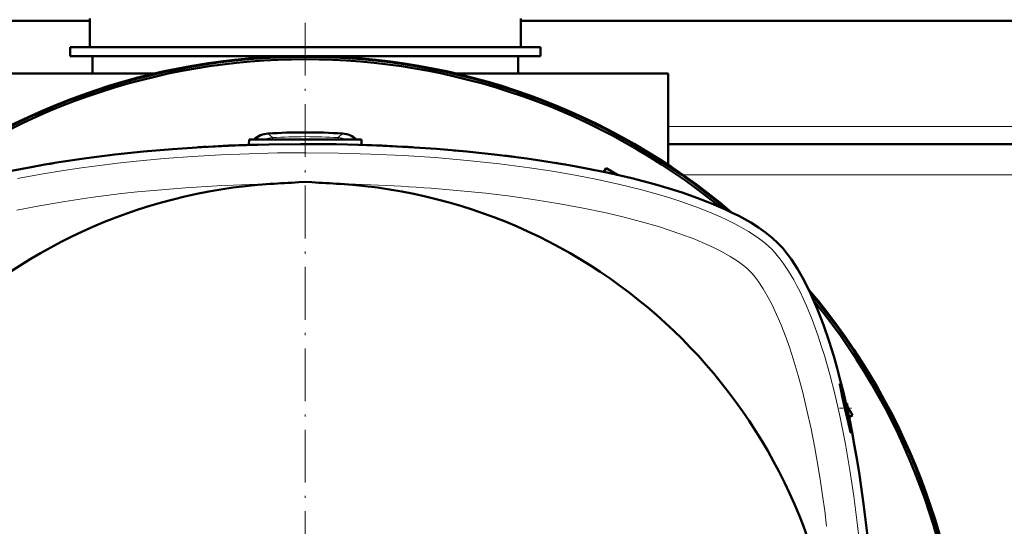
# Model space of a CAD drawing. Extents: x -1768 to 2122, y -1729 to 686.
# Tile 22 of 71: x -168 to 56, y -1201 to -1085. Entities that reach past the tile are written whole.
import ezdxf

# ---------------------------------------------------------------- set-up
doc = ezdxf.new("R2010")
doc.units = 0
doc.linetypes.add('DASHDOT', pattern=[18.5, 12, -3, 0.5, -3])

msp = doc.modelspace()

# ---------------------------------------------------------------- linework, layer by layer
at = {"color": 7, "lineweight": 50}
for p, q in [((-152.43, -1085.64), (-293.43, -1085.64)), ((-152.43, -1091.64), (-152.43, -1085.14)), ((-54.43, -1091.64), (-54.43, -1085.14)), ((347.57, -1085.64), (-54.43, -1085.64)), ((-156.93, -1091.64), (-103.43, -1091.64)), ((-156.93, -1091.64), (-156.93, -1093.64)), ((-103.43, -1091.64), (-152.43, -1091.64)), ((-103.43, -1091.64), (-49.93, -1091.64)), ((-54.43, -1091.64), (-103.43, -1091.64)), ((-49.93, -1091.64), (-49.93, -1093.64)), ((-156.93, -1093.64), (-103.43, -1093.64)), ((-151.83, -1097.64), (-151.83, -1093.64)), ((-103.43, -1093.64), (-49.93, -1093.64)), ((-55.03, -1093.64), (-55.03, -1097.64)), ((-185.93, -1097.64), (-137.81, -1097.64)), ((-69.06, -1097.64), (-20.93, -1097.64)), ((-20.93, -1118.37), (-20.93, -1097.64)), ((-116.19, -1112.64), (-116.25, -1113.84)), ((-116.19, -1112.64), (-103.44, -1112.64)), ((-103.44, -1112.64), (-90.69, -1112.64)), ((-90.69, -1112.64), (-90.64, -1113.84)), ((-126.69, -1114.31), (-127.79, -1114.38)), ((-125.92, -1114.27), (-126.69, -1114.31)), ((-115.07, -1113.81), (-116.17, -1113.84)), ((-113.97, -1113.78), (-115.07, -1113.81)), ((-103.44, -1113.64), (-104.54, -1113.64)), ((-102.34, -1113.64), (-103.44, -1113.64)), ((-91.82, -1113.81), (-92.92, -1113.78)), ((-90.72, -1113.84), (-91.03, -1113.83)), ((-80.19, -1114.31), (-81.29, -1114.25)), ((-79.09, -1114.38), (-80.19, -1114.31)), ((-68.57, -1115.18), (-69.67, -1115.08)), ((314.07, -1113.64), (-20.93, -1113.64)), ((-139.42, -1115.28), (-138.32, -1115.18)), ((-67.76, -1115.25), (-68.57, -1115.18)), ((-162.67, -1118.32), (-161.68, -1118.15)), ((-161.68, -1118.15), (-161.48, -1118.12)), ((-161.48, -1118.12), (-160.47, -1117.95)), ((-35.04, -1119.16), (-35.56, -1119.98)), ((-35.52, -1119.98), (-35.04, -1119.16)), ((-35.04, -1119.16), (-32.46, -1120.66)), ((-104.93, -1122.34), (-103.45, -1122.27)), ((-101.96, -1122.34), (-103.43, -1122.27)), ((19.82, -1172.65), (19.54, -1172.63)), ((19.82, -1172.65), (19.82, -1173.9)), ((19.82, -1173.13), (21.03, -1175.24)), ((20.21, -1175.71), (21.03, -1175.24)), ((21.03, -1175.24), (20.22, -1175.75))]:
    msp.add_line(p, q, dxfattribs=at)
at = {"color": 7, "linetype": 'DASHDOT', "lineweight": 18}
msp.add_line((-103.44, -1086.09), (-103.44, -1401.18), dxfattribs=at)
at = {"color": 7, "lineweight": 18}
for p, q in [((314.07, -1109.64), (-20.93, -1109.64)), ((-111.92, -1111.26), (-110.9, -1112.18)), ((-110.88, -1112.64), (-110.9, -1112.18)), ((-96.01, -1112.64), (-95.98, -1112.18)), ((-94.97, -1111.26), (-95.98, -1112.18)), ((310.72, -1120.64), (-17.59, -1120.64)), ((18.25, -1168.42), (18.25, -1168.91))]:
    msp.add_line(p, q, dxfattribs=at)
at = {"color": 7, "linetype": 'DASHDOT', "lineweight": 18, "ltscale": 0.036084}
msp.add_line((-103.44, -1112.52), (-103.44, -1113.96), dxfattribs=at)
at = {"color": 7, "linetype": 'DASHDOT', "lineweight": 18, "ltscale": 0.070773}
msp.add_line((18.02, -1173.64), (20.85, -1173.64), dxfattribs=at)
at = {"color": 7, "lineweight": 50}
for points in [[(-171.07, -1119.92), (-165.75, -1118.87), (-162.65, -1118.32), (-159.52, -1117.8), (-153.17, -1116.86), (-146.73, -1116.04), (-140.21, -1115.35), (-133.62, -1114.78), (-126.98, -1114.33), (-119.38, -1113.95), (-111.74, -1113.72), (-104.08, -1113.64), (-96.42, -1113.7), (-88.78, -1113.9), (-81.17, -1114.26), (-73.6, -1114.76), (-66.68, -1115.35), (-59.83, -1116.08), (-53.06, -1116.95), (-49.67, -1117.44), (-46.3, -1117.97), (-43.08, -1118.52), (-39.89, -1119.11), (-34.45, -1120.21), (-29.16, -1121.43), (-26.57, -1122.09), (-24.02, -1122.78), (-20.7, -1123.75), (-17.48, -1124.77), (-14.37, -1125.86), (-11.02, -1127.15), (-7.85, -1128.52), (-6.32, -1129.25), (-4.84, -1129.99), (-3.46, -1130.73), (-2.14, -1131.5), (-0.38, -1132.61), (1.24, -1133.76), (2.72, -1134.94), (4.04, -1136.16)], [(4.04, -1136.16), (5.13, -1137.34), (6.17, -1138.6), (7.14, -1139.92), (7.83, -1140.95), (8.5, -1142), (9.73, -1144.15), (10.65, -1145.9), (11.49, -1147.65), (12.31, -1149.48), (13.06, -1151.26)], [(13.06, -1151.26), (14.4, -1154.73), (15.62, -1158.28), (16.75, -1161.89), (17.52, -1164.59), (18.24, -1167.3), (18.94, -1170.08), (19.59, -1172.86), (20.29, -1176.07)], [(18.25, -1168.42), (18.16, -1168.19), (18.15, -1168.17), (18.15, -1168.17), (18.14, -1168.17), (18.14, -1168.17)], [(18.14, -1168.17), (18.14, -1168.17), (18.14, -1168.18), (18.14, -1168.26), (18.25, -1168.91)], [(18.25, -1168.42), (18.49, -1169.23), (18.81, -1170.39), (19.59, -1173.64)], [(19.29, -1173.64), (18.68, -1170.91), (18.25, -1168.91)], [(20.6, -1179.2), (20.6, -1179.2), (20.59, -1179.19), (20.55, -1179.11), (20.37, -1178.42), (19.79, -1175.86), (19.29, -1173.64)], [(19.59, -1173.64), (20.12, -1176.18), (20.39, -1177.61), (20.59, -1178.96), (20.61, -1179.18), (20.61, -1179.2), (20.6, -1179.2), (20.6, -1179.2), (20.6, -1179.2)], [(20.29, -1176.07), (20.91, -1179.17), (21.5, -1182.31), (22.07, -1185.55), (22.6, -1188.83), (23.54, -1195.41), (24.35, -1202.1), (25.03, -1208.88), (25.58, -1215.74), (26.01, -1222.67), (26.31, -1229.62), (26.5, -1236.61), (26.56, -1243.64)]]:
    msp.add_lwpolyline(points, dxfattribs=at)
at = {"color": 7, "lineweight": 18}
for points in [[(2.63, -1137.57), (1.9, -1136.87), (1.11, -1136.19), (0.24, -1135.5), (-0.68, -1134.83), (-2.63, -1133.53), (-4.75, -1132.3), (-6.05, -1131.61), (-7.39, -1130.94), (-8.98, -1130.2), (-10.62, -1129.48), (-13.79, -1128.2), (-15.9, -1127.43), (-18.06, -1126.68), (-20.31, -1125.96), (-22.6, -1125.26), (-27.22, -1123.98), (-31.94, -1122.82), (-36.97, -1121.72), (-42.07, -1120.73), (-47.23, -1119.84), (-52.45, -1119.05), (-55.84, -1118.58), (-59.24, -1118.16), (-62.91, -1117.74), (-66.59, -1117.37), (-73.87, -1116.74), (-81.19, -1116.25), (-88.54, -1115.91), (-95.9, -1115.7), (-103.28, -1115.63), (-109.75, -1115.68), (-116.22, -1115.84), (-122.67, -1116.09), (-129.11, -1116.46), (-135.52, -1116.94), (-142.61, -1117.6), (-146.14, -1117.98), (-149.65, -1118.41), (-154.3, -1119.03), (-158.92, -1119.72), (-163.5, -1120.49), (-168.9, -1121.51)], [(-111.39, -1122.71), (-116.16, -1122.84), (-123.45, -1123.14), (-130.72, -1123.58), (-137.95, -1124.17), (-141.61, -1124.53), (-145.26, -1124.92), (-148.75, -1125.35), (-152.23, -1125.8), (-158.09, -1126.68), (-163.87, -1127.67), (-169.04, -1128.68)], [(-8.78, -1138.08), (-10.15, -1137.38), (-11.58, -1136.7), (-13.2, -1135.99), (-14.88, -1135.29), (-18.24, -1134.02), (-20.66, -1133.19), (-23.14, -1132.41), (-26.99, -1131.29), (-30.95, -1130.25), (-34.99, -1129.3), (-40.24, -1128.2), (-45.58, -1127.21), (-51.13, -1126.31), (-56.74, -1125.52), (-62.41, -1124.84), (-68.12, -1124.25)], [(-2.32, -1142.52), (-2.87, -1142), (-3.51, -1141.46), (-5.02, -1140.34), (-6.79, -1139.2), (-8.78, -1138.08)], [(22.07, -1199.7), (21.29, -1193.69), (20.41, -1187.75), (19.4, -1181.88), (18.81, -1178.83), (18.19, -1175.81), (17.6, -1173.1), (16.97, -1170.42), (15.84, -1166.02), (14.62, -1161.73), (13.92, -1159.49), (13.19, -1157.3), (12.52, -1155.4), (11.82, -1153.54), (10.53, -1150.38), (9.81, -1148.77), (9.07, -1147.2), (8.38, -1145.85), (7.67, -1144.54), (6.49, -1142.54), (5.25, -1140.7), (4.58, -1139.8), (3.89, -1138.95), (3.26, -1138.23), (2.63, -1137.57)], [(15.12, -1200.52), (14.68, -1197.02), (14.21, -1193.53), (13.73, -1190.31), (13.21, -1187.11), (12.44, -1182.72), (11.58, -1178.39), (10.65, -1174.13), (9.69, -1170.15), (8.65, -1166.27), (7.52, -1162.48), (6.73, -1160.05), (5.9, -1157.68), (4.71, -1154.6), (3.45, -1151.69), (2.67, -1150.05), (1.86, -1148.5), (0.73, -1146.54), (-0.41, -1144.81), (-1.11, -1143.89), (-1.78, -1143.09), (-2.32, -1142.52)]]:
    msp.add_lwpolyline(points, dxfattribs=at)
at = {"color": 7, "lineweight": 50}
for centre, radius, start, end in [((-103.43, -1243.65), 150, 49.769, 130.2199), ((-103.44, -1243.64), 149.8, 50.0535, 129.9465), ((-103.44, -1243.64), 149.27, 50.8074, 129.1926), ((-111.6, -1116.24), 5, 93.656, 133.8184), ((-103.44, -1243.64), 132.65, 86.3371, 93.6629), ((-95.29, -1116.24), 5, 46.1816, 86.344), ((-103.84, -1505.19), 391.55, 91.8161, 93.1851), ((-103.05, -1505.19), 391.55, 86.8149, 88.1839), ((-95.96, -1425.65), 311.67, 82.6041, 83.0118), ((-88.83, -1377.14), 262.63, 80.2196, 80.7063), ((-88.83, -1377.14), 262.63, 80.2196, 80.7063), ((-88.83, -1377.13), 262.63, 80.2198, 80.7065), ((-78.19, -1322.15), 206.62, 77.2504, 77.8752), ((-103.44, -1243.64), 121.19, 93.7607, 176.2397), ((-85.62, -1514.61), 392.74, 92.8172, 93.7622), ((-121.26, -1514.58), 392.71, 86.2385, 87.1836), ((-103.44, -1243.64), 121.19, 3.7606, 86.2399), ((-103.43, -1243.65), 150, 319.7455, 40.2433), ((-103.44, -1243.64), 149.8, 320.0534, 39.9467), ((-103.44, -1243.64), 149.27, 320.8074, 39.1926)]:
    msp.add_arc(centre, radius, start, end, dxfattribs=at)
at = {"color": 7, "lineweight": 18}
for centre, radius, start, end in [((-110.62, -1117.17), 5, 93.266, 115.0303), ((-103.44, -1243.64), 131.67, 86.7526, 93.2474), ((-96.27, -1117.17), 5, 64.9714, 86.734), ((-103.44, -1243.64), 121.37, 89.9954, 90.0051)]:
    msp.add_arc(centre, radius, start, end, dxfattribs=at)
at = {"color": 7, "lineweight": 50}
msp.add_ellipse((-118.02, -1369.56), major_axis=(258.99, 0), ratio=0.984808, start_param=1.735453, end_param=1.744071, dxfattribs=at)
msp.add_ellipse((-118.02, -1369.56), major_axis=(258.99, 0), ratio=0.984808, start_param=1.735453, end_param=1.744071, dxfattribs=at)
at = {"color": 7, "lineweight": 18}
for centre, major_axis, ratio, start_param, end_param in [((-107.92, -1157.54), (118.28, 1.43), 0.29485, 1.224046, 1.462), ((-5.67, -1243.55), (0.03, -110.45), 0.27377, 1.570498, 1.979068)]:
    msp.add_ellipse(centre, major_axis=major_axis, ratio=ratio, start_param=start_param, end_param=end_param, dxfattribs=at)

doc.saveas('drawing.dxf')
